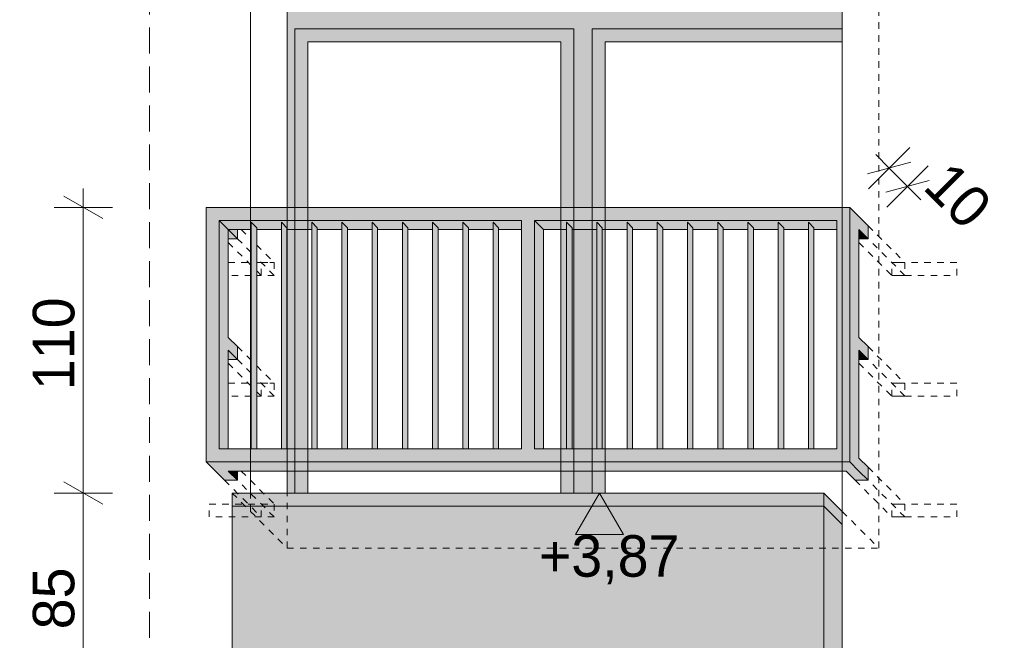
# Model space of a CAD drawing. Extents: x -366324 to -207045, y 68808 to 138616.
# Tile 122 of 170: x -224158 to -220364, y 93156 to 95546. Entities that reach past the tile are written whole.
import ezdxf

# ---------------------------------------------------------------- set-up
doc = ezdxf.new("R2010")
doc.units = 0
doc.header["$MEASUREMENT"] = 0
doc.linetypes.add('Hidden Line', pattern=[50, 25, -25])
doc.linetypes.add('Krawędzie ukryte', pattern=[150, 100, -50])
for name, color, linetype, lineweight, true_color in [('Arch balustrady_Nr_Pióra__2', 7, 'Continuous', 13, 0x7f7f7f), ('Arch balustrady_Nr_Pióra__22', 7, 'Continuous', 9, 0x7f7f7f), ('Arch kolorystyka_Nr_Pióra__2', 7, 'Continuous', 13, 0x7f7f7f), ('Arch kolorystyka_Nr_Pióra__61', 7, 'Continuous', 20, 0x4d4d4d), ('Arch kolorystyka_Nr_Pióra__81', 7, 'Continuous', 9, 0x5d5d5d)]:
    doc.layers.add(name, color=color, linetype=linetype, lineweight=lineweight, true_color=true_color)
for name, color, linetype, lineweight in [('Arch balustrady_Nr_Pióra__21', 7, 'Continuous', 9), ('Arch kolorystyka_Nr_Pióra__41', 7, 'Continuous', 15), ('Arch okna_Nr_Pióra__21', 7, 'Continuous', 9), ('Arch wymiary_Nr_Pióra__19', 255, 'Continuous', 13), ('Arch wymiary_Nr_Pióra__21', 7, 'Continuous', 9), ('arch wypelnienia_Nr_Pióra__21', 7, 'Continuous', 9), ('Arch ściany zewnętrzne_Nr_Pióra__21', 7, 'Continuous', 9), ('INWENT.ŚCIANY_Nr_Pióra__21', 7, 'Continuous', 9)]:
    doc.layers.add(name, color=color, linetype=linetype, lineweight=lineweight)
doc.layers.add('Arch wymiary', color=7, linetype='Continuous')
doc.styles.add('GENERATED_STYLE_1', font='txt')
doc.dimstyles.new('GENERATED_STYLE__2', dxfattribs={"dimtxt": 160.000002, "dimasz": 114, "dimexe": 0.18, "dimexo": 0, "dimgap": 0.09, "dimtad": 1, "dimdec": 0, "dimlfac": 0.1, "dimzin": 0, "dimdsep": 46, "dimtxsty": 'GENERATED_STYLE_1', "dimblk": 'ARROWHEAD_2', "dimblk1": 'ARROWHEAD_2', "dimblk2": 'ARROWHEAD_2', "dimcen": 0.09, "dimclrd": 7, "dimclre": 7, "dimclrt": 7, "dimazin": 0, "dimtfac": 1, "dimtdec": 4, "dimtmove": 0, "dimatfit": 3, "dimfxl": 0, "dimtolj": 1, "dimtzin": 0, "dimarcsym": 0})

# ---------------------------------------------------------------- blocks, each defined once
blk = doc.blocks.new('*D197')
at = {"layer": 'Arch wymiary_Nr_Pióra__21', "linetype": 'Continuous'}
for p, q in [((-220728.1, 95053.8), (-220887.2, 94894.7)), ((-220807.7, 94974.3), (-220859.5, 95026.2)), ((-220724, 94996.7), (-220891.3, 94951.9)), ((-220657.4, 94983.1), (-220816.5, 94824)), ((-220737, 94903.6), (-220807.7, 94974.3)), ((-220820.6, 94881.2), (-220653.3, 94926)), ((-220685.1, 94851.7), (-220737, 94903.6))]:
    blk.add_line(p, q, dxfattribs=at)
at = {"layer": 'Arch wymiary_Nr_Pióra__21', "insert": (-220683.7, 94895.6), "char_height": 160, "attachment_point": 7, "rotation": 315, "style": 'GENERATED_STYLE_1'}
blk.add_mtext('{10}', dxfattribs=at)
blk = doc.blocks.new('ARROWHEAD_2')
at = {"color": 0, "linetype": 'Continuous', "lineweight": 0}
for p, q in [((-0.378, -0.655), (0.378, 0.655)), ((0, 0), (-1, 0))]:
    blk.add_line(p, q, dxfattribs=at)
blk = doc.blocks.new('*D237')
at = {"layer": 'Arch wymiary_Nr_Pióra__21', "linetype": 'Continuous'}
for p, q in [((-223987.9, 93766.1), (-223837.9, 93679.5)), ((-223800.4, 93722.8), (-224025.4, 93722.8)), ((-223912.9, 92877.8), (-223912.9, 93722.8)), ((-223987.9, 92921.1), (-223837.9, 92834.5)), ((-223800.4, 92877.8), (-224025.4, 92877.8)), ((-223912.9, 92804.4), (-223912.9, 92877.8))]:
    blk.add_line(p, q, dxfattribs=at)
at = {"layer": 'Arch wymiary_Nr_Pióra__21', "char_height": 160, "attachment_point": 7, "rotation": 90, "style": 'GENERATED_STYLE_1'}
for s, insert in [('{110}', (-223944.9, 94119.2)), ('{85}', (-223944.9, 93197.9))]:
    blk.add_mtext(s, dxfattribs=dict(at, insert=insert))
blk = doc.blocks.new('*D238')
at = {"layer": 'Arch wymiary_Nr_Pióra__21', "linetype": 'Continuous'}
for p, q in [((-223912.9, 94822.8), (-223912.9, 94896.1)), ((-223837.9, 94779.5), (-223987.9, 94866.1)), ((-223800.4, 94822.8), (-224025.4, 94822.8)), ((-223912.9, 93722.8), (-223912.9, 94822.8)), ((-223987.9, 93766.1), (-223837.9, 93679.5)), ((-223800.4, 93722.8), (-224025.4, 93722.8))]:
    blk.add_line(p, q, dxfattribs=at)
at = {"layer": 'Arch wymiary_Nr_Pióra__21', "char_height": 160, "attachment_point": 7, "rotation": 90, "style": 'GENERATED_STYLE_1'}
for s, insert in [('{110}', (-223944.9, 94119.2)), ('{85}', (-223944.9, 93197.9))]:
    blk.add_mtext(s, dxfattribs=dict(at, insert=insert))
blk = doc.blocks.new('Wymiary_126', base_point=(-221923.7, 93722.8))
at = {"layer": 'Arch wymiary_Nr_Pióra__19', "linetype": 'Continuous'}
blk.add_hatch(color=256, dxfattribs=at).paths.add_polyline_path([(-221923.7, 93722.8), (-222016.5, 93562.8), (-221830.9, 93562.8)], flags=0)
for p, q in [((-221923.7, 93722.8), (-222016.5, 93562.8)), ((-221830.9, 93562.8), (-221923.7, 93722.8)), ((-222016.5, 93562.8), (-221830.9, 93562.8))]:
    blk.add_line(p, q, dxfattribs=at)
at = {"layer": 'Arch wymiary_Nr_Pióra__21', "linetype": 'Continuous'}
for q in [(-222043.7, 93722.8), (-221803.7, 93722.8)]:
    blk.add_line((-221923.7, 93722.8), q, dxfattribs=at)
at = {"layer": 'Arch wymiary_Nr_Pióra__19', "insert": (-222157.1, 93370.8), "char_height": 160, "attachment_point": 7, "style": 'GENERATED_STYLE_1'}
blk.add_mtext('{+3,87}', dxfattribs=at)

msp = doc.modelspace()

# ---------------------------------------------------------------- hatches: boundary and pattern name
at = {"layer": 'Arch kolorystyka_Nr_Pióra__2', "linetype": 'Continuous'}
h = msp.add_hatch(color=256, dxfattribs=at)
h.paths.add_polyline_path([(-220988.5, 96330.6), (-223127.1, 96330.6), (-223127.1, 93722.8), (-223047.1, 93722.8), (-223047.1, 95460.6), (-222072.1, 95460.6), (-222072.1, 93722.8), (-221902.1, 93722.8), (-221902.1, 95460.6), (-220988.5, 95460.6), (-220988.5, 95630.6), (-221902.1, 95630.6), (-221902.1, 96250.6), (-220988.5, 96250.6)], flags=0)
h.paths.add_polyline_path([(-223047.1, 95630.6), (-223047.1, 96250.6), (-222072.1, 96250.6), (-222072.1, 95630.6)], flags=0)
at = {"layer": 'Arch kolorystyka_Nr_Pióra__41', "linetype": 'Continuous'}
for points in [[(-223339.2, 93672.8), (-221059.2, 93672.8), (-221059.2, 93722.8), (-223339.2, 93722.8)], [(-221059.2, 93722.8), (-221059.2, 93672.8), (-220988.5, 93602), (-220988.5, 93652)]]:
    msp.add_hatch(color=256, dxfattribs=at).paths.add_polyline_path(points, flags=0)
at = {"layer": 'Arch kolorystyka_Nr_Pióra__61', "linetype": 'Continuous'}
msp.add_hatch(color=256, dxfattribs=at).paths.add_polyline_path([(-220988.5, 93602), (-221059.2, 93672.8), (-221059.2, 92877.8), (-220988.5, 92807)], flags=0)
at = {"layer": 'Arch kolorystyka_Nr_Pióra__81', "linetype": 'Continuous'}
msp.add_hatch(color=256, dxfattribs=at).paths.add_polyline_path([(-223339.2, 92877.8), (-221059.2, 92877.8), (-221059.2, 93672.8), (-223339.2, 93672.8)], flags=0)
at = {"layer": 'arch wypelnienia_Nr_Pióra__21', "linetype": 'Continuous'}
h = msp.add_hatch(color=256, dxfattribs=at)
h.paths.add_polyline_path([(-223439.2, 93842.8), (-220959.2, 93842.8), (-220959.2, 94822.8), (-223439.2, 94822.8)], flags=0)
h.paths.add_polyline_path([(-223389.2, 94772.8), (-222224.2, 94772.8), (-222224.2, 93892.8), (-223389.2, 93892.8)], flags=0)
h.paths.add_polyline_path([(-222174.2, 93892.8), (-221009.2, 93892.8), (-221009.2, 94772.8), (-222174.2, 94772.8)], flags=0)
for points in [[(-220923.8, 93857.4), (-220923.8, 94272.4), (-220888.5, 94237), (-220888.5, 94287), (-220923.8, 94322.4), (-220923.8, 94737.4), (-220888.5, 94702), (-220888.5, 94752), (-220923.8, 94787.4), (-220959.2, 94822.8), (-220959.2, 93842.8), (-220923.8, 93807.4), (-220888.5, 93772), (-220888.5, 93822)], [(-223353.8, 94737.4), (-223389.2, 94772.8), (-223389.2, 93892.8), (-223353.8, 93892.8), (-223353.8, 94237), (-223318.5, 94237), (-223318.5, 94287), (-223353.8, 94322.4), (-223353.8, 94702), (-223318.5, 94702)], [(-222224.2, 94772.8), (-223389.2, 94772.8), (-223353.8, 94737.4), (-223318.5, 94702), (-223318.5, 94737.4), (-223265.6, 94737.4), (-223265.6, 94765.7), (-223244.4, 94744.5), (-223244.4, 94737.4), (-223149.1, 94737.4), (-223149.1, 94765.7), (-223127.9, 94744.5), (-223127.9, 94737.4), (-223032.6, 94737.4), (-223032.6, 94765.7), (-223011.4, 94744.5), (-223011.4, 94737.4), (-222916.1, 94737.4), (-222916.1, 94765.7), (-222894.9, 94744.5), (-222894.9, 94737.4), (-222799.6, 94737.4), (-222799.6, 94765.7), (-222778.4, 94744.5), (-222778.4, 94737.4), (-222683.1, 94737.4), (-222683.1, 94765.7), (-222661.9, 94744.5), (-222661.9, 94737.4), (-222566.6, 94737.4), (-222566.6, 94765.7), (-222545.4, 94744.5), (-222545.4, 94737.4), (-222450.1, 94737.4), (-222450.1, 94765.7), (-222428.9, 94744.5), (-222428.9, 94737.4), (-222333.6, 94737.4), (-222333.6, 94765.7), (-222312.4, 94744.5), (-222312.4, 94737.4), (-222224.2, 94737.4)], [(-222174.2, 94772.8), (-222174.2, 93892.8), (-222138.8, 93892.8), (-222138.8, 94272.4), (-222138.8, 94322.4), (-222138.8, 94737.4)], [(-221009.2, 94772.8), (-222174.2, 94772.8), (-222138.8, 94737.4), (-222050.6, 94737.4), (-222050.6, 94765.7), (-222029.4, 94744.5), (-222029.4, 94737.4), (-221934.1, 94737.4), (-221934.1, 94765.7), (-221912.9, 94744.5), (-221912.9, 94737.4), (-221817.6, 94737.4), (-221817.6, 94765.7), (-221796.4, 94744.5), (-221796.4, 94737.4), (-221701.1, 94737.4), (-221701.1, 94765.7), (-221679.9, 94744.5), (-221679.9, 94737.4), (-221584.6, 94737.4), (-221584.6, 94765.7), (-221563.4, 94744.5), (-221563.4, 94737.4), (-221468.1, 94737.4), (-221468.1, 94765.7), (-221446.9, 94744.5), (-221446.9, 94737.4), (-221351.6, 94737.4), (-221351.6, 94765.7), (-221330.4, 94744.5), (-221330.4, 94737.4), (-221235.1, 94737.4), (-221235.1, 94765.7), (-221213.9, 94744.5), (-221213.9, 94737.4), (-221118.6, 94737.4), (-221118.6, 94765.7), (-221097.4, 94744.5), (-221097.4, 94737.4), (-221009.2, 94737.4)], [(-223244.4, 93892.8), (-223244.4, 94744.5), (-223265.6, 94765.7), (-223265.6, 93892.8)], [(-223127.9, 93892.8), (-223127.9, 94744.5), (-223149.1, 94765.7), (-223149.1, 93892.8)], [(-223011.4, 93892.8), (-223011.4, 94744.5), (-223032.6, 94765.7), (-223032.6, 93892.8)], [(-222916.1, 93892.8), (-222894.9, 93892.8), (-222894.9, 94744.5), (-222916.1, 94765.7)], [(-222778.4, 93892.8), (-222778.4, 94744.5), (-222799.6, 94765.7), (-222799.6, 93892.8)], [(-222661.9, 93892.8), (-222661.9, 94744.5), (-222683.1, 94765.7), (-222683.1, 93892.8)], [(-222566.6, 93892.8), (-222545.4, 93892.8), (-222545.4, 94744.5), (-222566.6, 94765.7)], [(-222428.9, 93892.8), (-222428.9, 94744.5), (-222450.1, 94765.7), (-222450.1, 93892.8)], [(-222312.4, 93892.8), (-222312.4, 94744.5), (-222333.6, 94765.7), (-222333.6, 93892.8)], [(-222029.4, 93892.8), (-222029.4, 94744.5), (-222050.6, 94765.7), (-222050.6, 93892.8)], [(-221912.9, 93892.8), (-221912.9, 94744.5), (-221934.1, 94765.7), (-221934.1, 93892.8)], [(-221796.4, 93892.8), (-221796.4, 94744.5), (-221817.6, 94765.7), (-221817.6, 93892.8)], [(-221701.1, 93892.8), (-221679.9, 93892.8), (-221679.9, 94744.5), (-221701.1, 94765.7)], [(-221563.4, 93892.8), (-221563.4, 94744.5), (-221584.6, 94765.7), (-221584.6, 93892.8)], [(-221446.9, 93892.8), (-221446.9, 94744.5), (-221468.1, 94765.7), (-221468.1, 93892.8)], [(-221351.6, 93892.8), (-221330.4, 93892.8), (-221330.4, 94744.5), (-221351.6, 94765.7)], [(-221213.9, 93892.8), (-221213.9, 94744.5), (-221235.1, 94765.7), (-221235.1, 93892.8)], [(-221097.4, 93892.8), (-221097.4, 94744.5), (-221118.6, 94765.7), (-221118.6, 93892.8)], [(-220923.8, 94737.4), (-220923.8, 94702), (-220888.5, 94702)], [(-220923.8, 94237), (-220888.5, 94237), (-220923.8, 94272.4)], [(-220959.2, 93842.8), (-221009.2, 93842.8), (-223389.2, 93842.8), (-223439.2, 93842.8), (-223403.8, 93807.4), (-223368.5, 93772), (-223318.5, 93772), (-223353.8, 93807.4), (-220973.8, 93807.4), (-220938.5, 93772), (-220888.5, 93772), (-220923.8, 93807.4)], [(-223318.5, 93807.4), (-223353.8, 93807.4), (-223318.5, 93772)]]:
    msp.add_hatch(color=256, dxfattribs=at).paths.add_polyline_path(points, flags=0)

# ---------------------------------------------------------------- linework, layer by layer
at = {"layer": 'Arch balustrady_Nr_Pióra__2', "linetype": 'Continuous'}
msp.add_line((-223318.5, 94702), (-223389.2, 94772.8), dxfattribs=at)
at = {"layer": 'Arch balustrady_Nr_Pióra__21', "linetype": 'Continuous'}
for p, q in [((-220959.2, 94822.8), (-223439.2, 94822.8)), ((-223389.2, 94822.8), (-223439.2, 94822.8)), ((-223439.2, 94822.8), (-223439.2, 93842.8)), ((-222174.2, 94822.8), (-222224.2, 94822.8)), ((-220959.2, 94822.8), (-221009.2, 94822.8)), ((-220923.8, 94787.4), (-220959.2, 94822.8)), ((-220888.5, 94752), (-220923.8, 94787.4)), ((-223318.5, 94737.4), (-223318.5, 94702)), ((-223318.5, 94737.4), (-223265.6, 94737.4)), ((-223265.6, 94737.4), (-223265.6, 93892.8)), ((-223244.4, 94737.4), (-223149.1, 94737.4)), ((-223244.4, 94737.4), (-223244.4, 93892.8)), ((-223149.1, 94737.4), (-223149.1, 93892.8)), ((-223127.9, 94737.4), (-223032.6, 94737.4)), ((-223127.9, 94737.4), (-223127.9, 93892.8)), ((-223032.6, 94737.4), (-223032.6, 93892.8)), ((-223011.4, 94737.4), (-222916.1, 94737.4)), ((-223011.4, 94737.4), (-223011.4, 93892.8)), ((-222916.1, 94737.4), (-222916.1, 93892.8)), ((-222894.9, 94737.4), (-222799.6, 94737.4)), ((-222894.9, 94737.4), (-222894.9, 93892.8)), ((-222799.6, 94737.4), (-222799.6, 93892.8)), ((-222778.4, 94737.4), (-222683.1, 94737.4)), ((-222778.4, 94737.4), (-222778.4, 93892.8)), ((-222683.1, 94737.4), (-222683.1, 93892.8)), ((-222661.9, 94737.4), (-222566.6, 94737.4)), ((-222661.9, 94737.4), (-222661.9, 93892.8)), ((-222566.6, 94737.4), (-222566.6, 93892.8)), ((-222545.4, 94737.4), (-222450.1, 94737.4)), ((-222545.4, 94737.4), (-222545.4, 93892.8)), ((-222450.1, 94737.4), (-222450.1, 93892.8)), ((-222428.9, 94737.4), (-222333.6, 94737.4)), ((-222428.9, 94737.4), (-222428.9, 93892.8)), ((-222333.6, 94737.4), (-222333.6, 93892.8)), ((-222312.4, 94737.4), (-222224.2, 94737.4)), ((-222312.4, 94737.4), (-222312.4, 93892.8)), ((-222224.2, 94737.4), (-222224.2, 93892.8)), ((-222138.8, 94737.4), (-222138.8, 93892.8)), ((-222138.8, 94737.4), (-222050.6, 94737.4)), ((-222050.6, 94737.4), (-222050.6, 93892.8)), ((-222029.4, 94737.4), (-221934.1, 94737.4)), ((-222029.4, 94737.4), (-222029.4, 93892.8)), ((-221934.1, 94737.4), (-221934.1, 93892.8)), ((-221912.9, 94737.4), (-221817.6, 94737.4)), ((-221912.9, 94737.4), (-221912.9, 93892.8)), ((-221817.6, 94737.4), (-221817.6, 93892.8)), ((-221796.4, 94737.4), (-221701.1, 94737.4)), ((-221796.4, 94737.4), (-221796.4, 93892.8)), ((-221701.1, 94737.4), (-221701.1, 93892.8)), ((-221679.9, 94737.4), (-221584.6, 94737.4)), ((-221679.9, 94737.4), (-221679.9, 93892.8)), ((-221584.6, 94737.4), (-221584.6, 93892.8)), ((-221563.4, 94737.4), (-221468.1, 94737.4)), ((-221563.4, 94737.4), (-221563.4, 93892.8)), ((-221468.1, 94737.4), (-221468.1, 93892.8)), ((-221446.9, 94737.4), (-221351.6, 94737.4)), ((-221446.9, 94737.4), (-221446.9, 93892.8)), ((-221351.6, 94737.4), (-221351.6, 93892.8)), ((-221330.4, 94737.4), (-221235.1, 94737.4)), ((-221330.4, 94737.4), (-221330.4, 93892.8)), ((-221235.1, 94737.4), (-221235.1, 93892.8)), ((-221213.9, 94737.4), (-221118.6, 94737.4)), ((-221213.9, 94737.4), (-221213.9, 93892.8)), ((-221118.6, 94737.4), (-221118.6, 93892.8)), ((-221097.4, 94737.4), (-221009.2, 94737.4)), ((-221097.4, 94737.4), (-221097.4, 93892.8)), ((-221009.2, 94737.4), (-221009.2, 93892.8)), ((-220888.5, 94752), (-220888.5, 94702)), ((-223318.5, 94702), (-223353.8, 94702)), ((-223353.8, 94702), (-223353.8, 94322.4)), ((-220888.5, 94702), (-220923.8, 94702)), ((-220923.8, 94702), (-220923.8, 94322.4)), ((-223353.8, 94322.4), (-223318.5, 94287)), ((-220888.5, 94287), (-220923.8, 94322.4)), ((-223318.5, 94287), (-223318.5, 94237)), ((-220888.5, 94287), (-220888.5, 94237)), ((-223318.5, 94237), (-223353.8, 94237)), ((-223353.8, 94237), (-223353.8, 93892.8)), ((-220888.5, 94237), (-220923.8, 94237)), ((-220923.8, 94237), (-220923.8, 93857.4)), ((-223265.6, 93892.8), (-223353.8, 93892.8)), ((-223149.1, 93892.8), (-223244.4, 93892.8)), ((-223032.6, 93892.8), (-223127.9, 93892.8)), ((-222916.1, 93892.8), (-223011.4, 93892.8)), ((-222799.6, 93892.8), (-222894.9, 93892.8)), ((-222683.1, 93892.8), (-222778.4, 93892.8)), ((-222566.6, 93892.8), (-222661.9, 93892.8)), ((-222450.1, 93892.8), (-222545.4, 93892.8)), ((-222333.6, 93892.8), (-222428.9, 93892.8)), ((-222224.2, 93892.8), (-222312.4, 93892.8)), ((-222050.6, 93892.8), (-222138.8, 93892.8)), ((-221934.1, 93892.8), (-222029.4, 93892.8)), ((-221817.6, 93892.8), (-221912.9, 93892.8)), ((-221701.1, 93892.8), (-221796.4, 93892.8)), ((-221584.6, 93892.8), (-221679.9, 93892.8)), ((-221468.1, 93892.8), (-221563.4, 93892.8)), ((-221351.6, 93892.8), (-221446.9, 93892.8)), ((-221235.1, 93892.8), (-221330.4, 93892.8)), ((-221118.6, 93892.8), (-221213.9, 93892.8)), ((-221009.2, 93892.8), (-221097.4, 93892.8)), ((-223403.8, 93807.4), (-223439.2, 93842.8)), ((-220888.5, 93822), (-220923.8, 93857.4)), ((-220888.5, 93822), (-220888.5, 93772)), ((-223368.5, 93772), (-223403.8, 93807.4)), ((-220973.8, 93807.4), (-223318.5, 93807.4)), ((-223318.5, 93807.4), (-223318.5, 93772)), ((-220938.5, 93772), (-220973.8, 93807.4)), ((-223318.5, 93772), (-223368.5, 93772)), ((-220888.5, 93772), (-220938.5, 93772))]:
    msp.add_line(p, q, dxfattribs=at)
at = {"layer": 'Arch balustrady_Nr_Pióra__21', "linetype": 'Hidden Line'}
for p, q in [((-223303.8, 94737.4), (-223265.6, 94699.2)), ((-220888.5, 94752), (-220747.1, 94610.6)), ((-223265.6, 94649.2), (-223318.5, 94702)), ((-220747.1, 94560.6), (-220888.5, 94702)), ((-223353.8, 94687.4), (-223265.6, 94599.2)), ((-223244.4, 94678), (-223177.1, 94610.6)), ((-220923.8, 94687.4), (-220797.1, 94560.6)), ((-223177.1, 94560.6), (-223244.4, 94628)), ((-223353.8, 94610.6), (-223265.6, 94610.6)), ((-223244.4, 94610.6), (-223177.1, 94610.6)), ((-223227.1, 94560.6), (-223227.1, 94610.6)), ((-223227.1, 94610.6), (-223177.1, 94610.6)), ((-223177.1, 94610.6), (-223177.1, 94560.6)), ((-220797.1, 94560.6), (-220797.1, 94610.6)), ((-220797.1, 94610.6), (-220747.1, 94610.6)), ((-220547.1, 94610.6), (-220797.1, 94610.6)), ((-220747.1, 94610.6), (-220747.1, 94560.6)), ((-220547.1, 94560.6), (-220547.1, 94610.6)), ((-223265.6, 94560.6), (-223353.8, 94560.6)), ((-223244.4, 94578), (-223227.1, 94560.6)), ((-223177.1, 94560.6), (-223244.4, 94560.6)), ((-223177.1, 94560.6), (-223227.1, 94560.6)), ((-220747.1, 94560.6), (-220797.1, 94560.6)), ((-220797.1, 94560.6), (-220547.1, 94560.6)), ((-223318.5, 94287), (-223265.6, 94234.2)), ((-220888.5, 94287), (-220747.1, 94145.6)), ((-223353.8, 94222.4), (-223265.6, 94134.2)), ((-223265.6, 94184.2), (-223318.5, 94237)), ((-223244.4, 94213), (-223177.1, 94145.6)), ((-220923.8, 94222.4), (-220797.1, 94095.6)), ((-220747.1, 94095.6), (-220888.5, 94237)), ((-223177.1, 94095.6), (-223244.4, 94163)), ((-223353.8, 94145.6), (-223265.6, 94145.6)), ((-223244.4, 94145.6), (-223177.1, 94145.6)), ((-223227.1, 94095.6), (-223227.1, 94145.6)), ((-223227.1, 94145.6), (-223177.1, 94145.6)), ((-223177.1, 94145.6), (-223177.1, 94095.6)), ((-220797.1, 94095.6), (-220797.1, 94145.6)), ((-220797.1, 94145.6), (-220747.1, 94145.6)), ((-220547.1, 94145.6), (-220797.1, 94145.6)), ((-220747.1, 94145.6), (-220747.1, 94095.6)), ((-220547.1, 94095.6), (-220547.1, 94145.6)), ((-223265.6, 94095.6), (-223353.8, 94095.6)), ((-223244.4, 94113), (-223227.1, 94095.6)), ((-223177.1, 94095.6), (-223244.4, 94095.6)), ((-223177.1, 94095.6), (-223227.1, 94095.6)), ((-220747.1, 94095.6), (-220797.1, 94095.6)), ((-220797.1, 94095.6), (-220547.1, 94095.6)), ((-220888.5, 93822), (-220747.1, 93680.6)), ((-223303.8, 93807.4), (-223177.1, 93680.6)), ((-223368.5, 93772), (-223227.1, 93630.6)), ((-223177.1, 93630.6), (-223318.5, 93772)), ((-220938.5, 93772), (-220797.1, 93630.6)), ((-220747.1, 93630.6), (-220888.5, 93772)), ((-223427.1, 93630.6), (-223427.1, 93680.6)), ((-223427.1, 93680.6), (-223177.1, 93680.6)), ((-223227.1, 93630.6), (-223227.1, 93680.6)), ((-223227.1, 93680.6), (-223177.1, 93680.6)), ((-223177.1, 93680.6), (-223177.1, 93630.6)), ((-220797.1, 93630.6), (-220797.1, 93680.6)), ((-220797.1, 93680.6), (-220747.1, 93680.6)), ((-220547.1, 93680.6), (-220797.1, 93680.6)), ((-220747.1, 93680.6), (-220747.1, 93630.6)), ((-220547.1, 93630.6), (-220547.1, 93680.6)), ((-223177.1, 93630.6), (-223427.1, 93630.6)), ((-223177.1, 93630.6), (-223227.1, 93630.6)), ((-220747.1, 93630.6), (-220797.1, 93630.6)), ((-220797.1, 93630.6), (-220547.1, 93630.6))]:
    msp.add_line(p, q, dxfattribs=at)
at = {"layer": 'Arch balustrady_Nr_Pióra__22', "linetype": 'Continuous'}
for p, q in [((-220959.2, 94822.8), (-220959.2, 93842.8)), ((-223389.2, 94772.8), (-223389.2, 93892.8)), ((-222224.2, 94772.8), (-223389.2, 94772.8)), ((-222224.2, 94772.8), (-222224.2, 94737.4)), ((-221009.2, 94772.8), (-222174.2, 94772.8)), ((-222174.2, 94772.8), (-222174.2, 93892.8)), ((-222138.8, 94737.4), (-222174.2, 94772.8)), ((-221009.2, 94772.8), (-221009.2, 94737.4)), ((-223353.8, 94737.4), (-223318.5, 94737.4)), ((-223353.8, 94737.4), (-223353.8, 94702)), ((-223265.6, 94765.7), (-223265.6, 94737.4)), ((-223244.4, 94744.5), (-223265.6, 94765.7)), ((-223244.4, 94744.5), (-223244.4, 94737.4)), ((-223149.1, 94765.7), (-223149.1, 94737.4)), ((-223127.9, 94744.5), (-223149.1, 94765.7)), ((-223127.9, 94744.5), (-223127.9, 94737.4)), ((-223032.6, 94765.7), (-223032.6, 94737.4)), ((-223011.4, 94744.5), (-223032.6, 94765.7)), ((-223011.4, 94744.5), (-223011.4, 94737.4)), ((-222916.1, 94765.7), (-222916.1, 94737.4)), ((-222894.9, 94744.5), (-222916.1, 94765.7)), ((-222894.9, 94744.5), (-222894.9, 94737.4)), ((-222799.6, 94765.7), (-222799.6, 94737.4)), ((-222778.4, 94744.5), (-222799.6, 94765.7)), ((-222778.4, 94744.5), (-222778.4, 94737.4)), ((-222683.1, 94765.7), (-222683.1, 94737.4)), ((-222661.9, 94744.5), (-222683.1, 94765.7)), ((-222661.9, 94744.5), (-222661.9, 94737.4)), ((-222566.6, 94765.7), (-222566.6, 94737.4)), ((-222545.4, 94744.5), (-222566.6, 94765.7)), ((-222545.4, 94744.5), (-222545.4, 94737.4)), ((-222450.1, 94765.7), (-222450.1, 94737.4)), ((-222428.9, 94744.5), (-222450.1, 94765.7)), ((-222428.9, 94744.5), (-222428.9, 94737.4)), ((-222333.6, 94765.7), (-222333.6, 94737.4)), ((-222312.4, 94744.5), (-222333.6, 94765.7)), ((-222312.4, 94744.5), (-222312.4, 94737.4)), ((-222050.6, 94765.7), (-222050.6, 94737.4)), ((-222029.4, 94744.5), (-222050.6, 94765.7)), ((-222029.4, 94744.5), (-222029.4, 94737.4)), ((-221934.1, 94765.7), (-221934.1, 94737.4)), ((-221912.9, 94744.5), (-221934.1, 94765.7)), ((-221912.9, 94744.5), (-221912.9, 94737.4)), ((-221817.6, 94765.7), (-221817.6, 94737.4)), ((-221796.4, 94744.5), (-221817.6, 94765.7)), ((-221796.4, 94744.5), (-221796.4, 94737.4)), ((-221701.1, 94765.7), (-221701.1, 94737.4)), ((-221679.9, 94744.5), (-221701.1, 94765.7)), ((-221679.9, 94744.5), (-221679.9, 94737.4)), ((-221584.6, 94765.7), (-221584.6, 94737.4)), ((-221563.4, 94744.5), (-221584.6, 94765.7)), ((-221563.4, 94744.5), (-221563.4, 94737.4)), ((-221468.1, 94765.7), (-221468.1, 94737.4)), ((-221446.9, 94744.5), (-221468.1, 94765.7)), ((-221446.9, 94744.5), (-221446.9, 94737.4)), ((-221351.6, 94765.7), (-221351.6, 94737.4)), ((-221330.4, 94744.5), (-221351.6, 94765.7)), ((-221330.4, 94744.5), (-221330.4, 94737.4)), ((-221235.1, 94765.7), (-221235.1, 94737.4)), ((-221213.9, 94744.5), (-221235.1, 94765.7)), ((-221213.9, 94744.5), (-221213.9, 94737.4)), ((-221118.6, 94765.7), (-221118.6, 94737.4)), ((-221097.4, 94744.5), (-221118.6, 94765.7)), ((-221097.4, 94744.5), (-221097.4, 94737.4)), ((-220923.8, 94737.4), (-220923.8, 94702)), ((-220888.5, 94702), (-220923.8, 94737.4)), ((-223318.5, 94237), (-223353.8, 94272.4)), ((-223353.8, 94272.4), (-223353.8, 94237)), ((-220888.5, 94237), (-220923.8, 94272.4)), ((-220923.8, 94272.4), (-220923.8, 94237)), ((-223353.8, 93892.8), (-223389.2, 93892.8)), ((-223244.4, 93892.8), (-223265.6, 93892.8)), ((-223127.9, 93892.8), (-223149.1, 93892.8)), ((-223011.4, 93892.8), (-223032.6, 93892.8)), ((-222894.9, 93892.8), (-222916.1, 93892.8)), ((-222778.4, 93892.8), (-222799.6, 93892.8)), ((-222661.9, 93892.8), (-222683.1, 93892.8)), ((-222545.4, 93892.8), (-222566.6, 93892.8)), ((-222428.9, 93892.8), (-222450.1, 93892.8)), ((-222312.4, 93892.8), (-222333.6, 93892.8)), ((-222138.8, 93892.8), (-222174.2, 93892.8)), ((-222029.4, 93892.8), (-222050.6, 93892.8)), ((-221912.9, 93892.8), (-221934.1, 93892.8)), ((-221796.4, 93892.8), (-221817.6, 93892.8)), ((-221679.9, 93892.8), (-221701.1, 93892.8)), ((-221563.4, 93892.8), (-221584.6, 93892.8)), ((-221446.9, 93892.8), (-221468.1, 93892.8)), ((-221330.4, 93892.8), (-221351.6, 93892.8)), ((-221213.9, 93892.8), (-221235.1, 93892.8)), ((-221097.4, 93892.8), (-221118.6, 93892.8)), ((-223439.2, 93842.8), (-223389.2, 93842.8)), ((-221009.2, 93842.8), (-223389.2, 93842.8)), ((-222224.2, 93842.8), (-222174.2, 93842.8)), ((-221009.2, 93842.8), (-220959.2, 93842.8)), ((-220923.8, 93807.4), (-220959.2, 93842.8)), ((-223318.5, 93772), (-223353.8, 93807.4)), ((-223318.5, 93807.4), (-223353.8, 93807.4)), ((-220888.5, 93772), (-220923.8, 93807.4))]:
    msp.add_line(p, q, dxfattribs=at)
at = {"layer": 'Arch okna_Nr_Pióra__21', "linetype": 'Hidden Line'}
for p, q in [((-220847.1, 93510.6), (-220847.1, 96330.6)), ((-223339.2, 93722.8), (-223127.1, 93510.6)), ((-223268.5, 93652), (-223268.5, 93722.8)), ((-223127.1, 93510.6), (-223127.1, 93722.8)), ((-220988.5, 93652), (-220847.1, 93510.6)), ((-223127.1, 93510.6), (-220847.1, 93510.6))]:
    msp.add_line(p, q, dxfattribs=at)
at = {"layer": 'Arch okna_Nr_Pióra__21', "linetype": 'Continuous'}
for p, q in [((-223097.1, 95510.6), (-222022.1, 95510.6)), ((-223097.1, 95510.6), (-223097.1, 93722.8)), ((-222022.1, 95510.6), (-222022.1, 93722.8)), ((-221952.1, 95510.6), (-221952.1, 93722.8)), ((-221952.1, 95510.6), (-220988.5, 95510.6)), ((-223047.1, 95460.6), (-222072.1, 95460.6)), ((-223047.1, 95460.6), (-223047.1, 93722.8)), ((-222072.1, 95460.6), (-222072.1, 93722.8)), ((-221902.1, 95460.6), (-220988.5, 95460.6)), ((-221902.1, 95460.6), (-221902.1, 93722.8))]:
    msp.add_line(p, q, dxfattribs=at)
at = {"layer": 'Arch ściany zewnętrzne_Nr_Pióra__21', "linetype": 'Continuous'}
for p, q in [((-223268.5, 93722.8), (-223268.5, 96472)), ((-220988.5, 93652), (-220988.5, 96472)), ((-223127.1, 93722.8), (-223127.1, 96330.6)), ((-223339.2, 92877.8), (-223339.2, 93722.8)), ((-223339.2, 93722.8), (-221059.2, 93722.8)), ((-221059.2, 92877.8), (-221059.2, 93722.8)), ((-220988.5, 93652), (-221059.2, 93722.8)), ((-223339.2, 93672.8), (-221059.2, 93672.8)), ((-220988.5, 93602), (-221059.2, 93672.8)), ((-220988.5, 92807), (-220988.5, 93652))]:
    msp.add_line(p, q, dxfattribs=at)
at = {"layer": 'INWENT.ŚCIANY_Nr_Pióra__21', "linetype": 'Krawędzie ukryte'}
msp.add_line((-223657.2, 96865.6), (-223657.2, 90865.6), dxfattribs=at)

# ---------------------------------------------------------------- block references
at = {"layer": 'Arch wymiary', "linetype": 'Continuous'}
msp.add_blockref('Wymiary_126', (-221923.7, 93722.8), dxfattribs=at)

# ---------------------------------------------------------------- dimensions: what is measured, and where the dimension line sits
for base, p1, p2, angle, picture, middle in [((-220737, 94903.6), (-220888.5, 94752), (-220959.2, 94822.8), 135, '*D197', (-220541.2, 94866.3)), ((-223912.9, 92877.8), (-223339.2, 93722.8), (-223439.2, 94822.8), 90, '*D238', (-224024.9, 94293.2)), ((-223912.8708071, 92877.7581044), (-223339.199146, 92877.7581044), (-223339.199146, 93722.7581044), 90, '*D237', (-224024.8708088, 93319.2749027))]:
    dim = msp.add_linear_dim(base=base, p1=p1, p2=p2, angle=angle, dimstyle='GENERATED_STYLE__2', dxfattribs=at)
    dim.commit()
    dim.dimension.update_dxf_attribs({"geometry": picture, "text_midpoint": middle})

doc.saveas('drawing.dxf')
